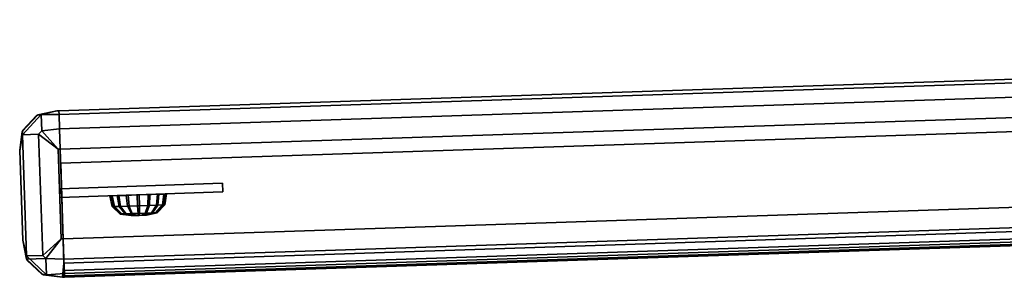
# Model space of a CAD drawing. Header units: inches. Extents: x -29.2 to 29.2, y -3.1 to 3.1.
# Tile 1 of 256: x -29.2 to -25.1, y -2 to -1. Entities that reach past the tile are written whole.
import ezdxf

# ---------------------------------------------------------------- set-up
doc = ezdxf.new("R2010")
doc.units = ezdxf.units.IN
doc.header["$MEASUREMENT"] = 0
doc.layers.add('AFURN-3-HWPT', color=4, linetype='Continuous', true_color=0x00ffff)
doc.layers.add('AFURN-3-SLPT', color=4, linetype='Continuous', true_color=0x00ffff)

msp = doc.modelspace()

# ---------------------------------------------------------------- meshes
at = {"layer": 'AFURN-3-HWPT'}
mesh = msp.add_polyface(dxfattribs=at)
corners = [(-28.723, -1.7931, 17.1368), (-28.7259, -1.7085, 17.1368), (-28.7216, -1.7084, 17.0192), (-28.7219, -1.7931, 17.1055), (-28.767, -1.7099, 17.0265), (-28.734, -1.7935, 17.1074), (-28.806, -1.7113, 17.0506), (-28.7444, -1.7938, 17.1139), (-28.8329, -1.7122, 17.0879), (-28.7515, -1.7941, 17.1238), (-28.8435, -1.7125, 17.1326), (-28.7544, -1.7942, 17.1357), (-28.8361, -1.7123, 17.178), (-28.7524, -1.7941, 17.1478), (-28.812, -1.7115, 17.217), (-28.746, -1.7939, 17.1582), (-28.7748, -1.7102, 17.2439), (-28.736, -1.7935, 17.1654), (-28.7301, -1.7087, 17.2545), (-28.7241, -1.7931, 17.1682), (-28.6848, -1.7071, 17.2472), (-28.712, -1.7927, 17.1663), (-28.6457, -1.7058, 17.223), (-28.7016, -1.7924, 17.1598), (-28.6188, -1.7049, 17.1858), (-28.6945, -1.7921, 17.1499), (-28.6083, -1.7045, 17.1411), (-28.6916, -1.792, 17.138), (-28.6156, -1.7048, 17.0957), (-28.6936, -1.7921, 17.1259), (-28.6397, -1.7056, 17.0566), (-28.7, -1.7923, 17.1154), (-28.677, -1.7069, 17.0297), (-28.71, -1.7926, 17.1083), (-28.7216, -1.7083, 17.0192), (-28.7216, -1.7083, 17.0192), (-28.767, -1.7099, 17.0265), (-28.767, -1.7099, 17.0265), (-28.767, -1.7099, 17.0265), (-28.806, -1.7112, 17.0506), (-28.806, -1.7112, 17.0506), (-28.806, -1.7112, 17.0506), (-28.8329, -1.7121, 17.0879), (-28.8329, -1.7121, 17.0879), (-28.8435, -1.7125, 17.1326), (-28.8435, -1.7125, 17.1326), (-28.8435, -1.7125, 17.1326), (-28.8361, -1.7122, 17.178), (-28.8361, -1.7122, 17.178), (-28.812, -1.7114, 17.217), (-28.812, -1.7114, 17.217), (-28.812, -1.7114, 17.217), (-28.7748, -1.7101, 17.2439), (-28.7748, -1.7101, 17.2439), (-28.7748, -1.7101, 17.2439), (-28.7301, -1.7086, 17.2545), (-28.7301, -1.7086, 17.2545), (-28.6848, -1.7071, 17.2472), (-28.6848, -1.7071, 17.2472), (-28.6848, -1.7071, 17.2472), (-28.6457, -1.7057, 17.223), (-28.6457, -1.7057, 17.223), (-28.6188, -1.7048, 17.1858), (-28.6188, -1.7048, 17.1858), (-28.6188, -1.7048, 17.1858), (-28.6083, -1.7044, 17.1411), (-28.6083, -1.7044, 17.1411), (-28.6156, -1.7047, 17.0957), (-28.6156, -1.7047, 17.0957), (-28.6156, -1.7047, 17.0957), (-28.6397, -1.7055, 17.0566), (-28.6397, -1.7055, 17.0566), (-28.6397, -1.7055, 17.0566), (-28.677, -1.7068, 17.0297), (-28.677, -1.7068, 17.0297), (-28.677, -1.7068, 17.0297), (-28.7204, -1.7532, 17.0277), (-28.7204, -1.7532, 17.0277), (-28.7625, -1.7546, 17.0345), (-28.7625, -1.7546, 17.0345), (-28.679, -1.7517, 17.0375), (-28.679, -1.7517, 17.0375), (-28.7987, -1.7558, 17.0569), (-28.7987, -1.7558, 17.0569), (-28.7205, -1.7848, 17.06), (-28.7205, -1.7848, 17.06), (-28.7501, -1.7858, 17.0648), (-28.7501, -1.7858, 17.0648), (-28.6913, -1.7838, 17.0669), (-28.6913, -1.7838, 17.0669), (-28.7756, -1.7866, 17.0806), (-28.7756, -1.7866, 17.0806), (-28.8237, -1.7567, 17.0914), (-28.8237, -1.7567, 17.0914), (-28.7932, -1.7872, 17.1049), (-28.7932, -1.7872, 17.1049), (-28.8335, -1.757, 17.1329), (-28.8335, -1.757, 17.1329), (-28.8001, -1.7875, 17.1341), (-28.8001, -1.7875, 17.1341), (-28.8267, -1.7568, 17.175), (-28.8267, -1.7568, 17.175), (-28.7953, -1.7873, 17.1637), (-28.7953, -1.7873, 17.1637), (-28.8043, -1.756, 17.2113), (-28.8043, -1.756, 17.2113), (-28.7795, -1.7868, 17.1892), (-28.7795, -1.7868, 17.1892), (-28.7697, -1.7548, 17.2362), (-28.7697, -1.7548, 17.2362), (-28.7552, -1.7859, 17.2068), (-28.7552, -1.7859, 17.2068), (-28.7283, -1.7534, 17.246), (-28.7283, -1.7534, 17.246), (-28.726, -1.785, 17.2137), (-28.726, -1.785, 17.2137), (-28.6862, -1.752, 17.2392), (-28.6862, -1.752, 17.2392), (-28.6964, -1.7839, 17.2089), (-28.6964, -1.7839, 17.2089), (-28.65, -1.7508, 17.2168), (-28.65, -1.7508, 17.2168), (-28.6709, -1.7831, 17.1931), (-28.6709, -1.7831, 17.1931), (-28.6251, -1.7499, 17.1822), (-28.6251, -1.7499, 17.1822), (-28.6534, -1.7825, 17.1688), (-28.6534, -1.7825, 17.1688), (-28.6152, -1.7496, 17.1408), (-28.6152, -1.7496, 17.1408), (-28.6465, -1.7822, 17.1396), (-28.6465, -1.7822, 17.1396), (-28.6221, -1.7498, 17.0987), (-28.6221, -1.7498, 17.0987), (-28.6513, -1.7824, 17.11), (-28.6513, -1.7824, 17.11), (-28.6444, -1.7506, 17.0624), (-28.6444, -1.7506, 17.0624), (-28.667, -1.7829, 17.0845), (-28.667, -1.7829, 17.0845)]
mesh.append_faces([[corners[k] for k in face] for face in [(2, 4, 36, 34), (4, 6, 39, 37), (6, 8, 42, 40), (8, 10, 44, 42), (10, 12, 47, 45), (12, 14, 49, 47), (14, 16, 52, 50), (16, 18, 55, 53), (18, 20, 57, 55), (20, 22, 60, 58), (22, 24, 62, 60), (24, 26, 65, 63), (26, 28, 67, 65), (28, 30, 70, 68), (30, 32, 73, 71), (32, 2, 34, 74), (0, 5, 3, 3), (0, 7, 5, 5), (0, 9, 7, 7), (0, 11, 9, 9), (0, 13, 11, 11), (0, 15, 13, 13), (0, 17, 15, 15), (0, 19, 17, 17), (0, 21, 19, 19), (0, 23, 21, 21), (0, 25, 23, 23), (0, 27, 25, 25), (0, 29, 27, 27), (0, 31, 29, 29), (0, 33, 31, 31), (0, 3, 33, 33), (1, 35, 38, 38), (1, 38, 41, 41), (1, 41, 43, 43), (1, 43, 46, 46), (1, 46, 48, 48), (1, 48, 51, 51), (1, 51, 54, 54), (1, 54, 56, 56), (1, 56, 59, 59), (1, 59, 61, 61), (1, 61, 64, 64), (1, 64, 66, 66), (1, 66, 69, 69), (1, 69, 72, 72), (1, 72, 75, 75), (1, 75, 35, 35), (2, 77, 79, 4), (76, 84, 86, 78), (85, 3, 5, 87), (32, 81, 77, 2), (80, 88, 84, 76), (89, 33, 3, 85), (4, 79, 83, 6), (78, 86, 90, 82), (87, 5, 7, 91), (6, 83, 93, 8), (82, 90, 94, 92), (91, 7, 9, 95), (8, 93, 97, 10), (92, 94, 98, 96), (95, 9, 11, 99), (10, 97, 101, 12), (96, 98, 102, 100), (99, 11, 13, 103), (12, 101, 105, 14), (100, 102, 106, 104), (103, 13, 15, 107), (14, 105, 109, 16), (104, 106, 110, 108), (107, 15, 17, 111), (16, 109, 113, 18), (108, 110, 114, 112), (111, 17, 19, 115), (18, 113, 117, 20), (112, 114, 118, 116), (115, 19, 21, 119), (20, 117, 121, 22), (116, 118, 122, 120), (119, 21, 23, 123), (22, 121, 125, 24), (120, 122, 126, 124), (123, 23, 25, 127), (24, 125, 129, 26), (124, 126, 130, 128), (127, 25, 27, 131), (26, 129, 133, 28), (128, 130, 134, 132), (131, 27, 29, 135), (28, 133, 137, 30), (132, 134, 138, 136), (135, 29, 31, 139), (30, 137, 81, 32), (136, 138, 88, 80), (139, 31, 33, 89)]])
mesh = msp.add_polyface(dxfattribs=at)
corners = [(-28.723, -1.7931, 15.962), (-28.7259, -1.7085, 15.962), (-28.7216, -1.7084, 15.8444), (-28.7219, -1.7931, 15.9307), (-28.767, -1.7099, 15.8517), (-28.734, -1.7935, 15.9326), (-28.806, -1.7113, 15.8758), (-28.7444, -1.7938, 15.9391), (-28.8329, -1.7122, 15.9131), (-28.7515, -1.7941, 15.949), (-28.8435, -1.7125, 15.9578), (-28.7544, -1.7942, 15.9609), (-28.8361, -1.7123, 16.0032), (-28.7524, -1.7941, 15.973), (-28.812, -1.7115, 16.0423), (-28.746, -1.7939, 15.9834), (-28.7748, -1.7102, 16.0691), (-28.736, -1.7935, 15.9906), (-28.7301, -1.7087, 16.0797), (-28.7241, -1.7931, 15.9934), (-28.6848, -1.7071, 16.0724), (-28.712, -1.7927, 15.9915), (-28.6457, -1.7058, 16.0482), (-28.7016, -1.7924, 15.985), (-28.6188, -1.7049, 16.011), (-28.6945, -1.7921, 15.9751), (-28.6083, -1.7045, 15.9663), (-28.6916, -1.792, 15.9632), (-28.6156, -1.7048, 15.9209), (-28.6936, -1.7921, 15.9511), (-28.6397, -1.7056, 15.8818), (-28.7, -1.7923, 15.9407), (-28.677, -1.7069, 15.8549), (-28.71, -1.7926, 15.9335), (-28.7216, -1.7083, 15.8444), (-28.7216, -1.7083, 15.8444), (-28.767, -1.7099, 15.8517), (-28.767, -1.7099, 15.8517), (-28.767, -1.7099, 15.8517), (-28.806, -1.7112, 15.8758), (-28.806, -1.7112, 15.8758), (-28.806, -1.7112, 15.8758), (-28.8329, -1.7121, 15.9131), (-28.8329, -1.7121, 15.9131), (-28.8435, -1.7125, 15.9578), (-28.8435, -1.7125, 15.9578), (-28.8435, -1.7125, 15.9578), (-28.8361, -1.7122, 16.0032), (-28.8361, -1.7122, 16.0032), (-28.812, -1.7114, 16.0423), (-28.812, -1.7114, 16.0423), (-28.812, -1.7114, 16.0423), (-28.7748, -1.7101, 16.0691), (-28.7748, -1.7101, 16.0691), (-28.7748, -1.7101, 16.0691), (-28.7301, -1.7086, 16.0797), (-28.7301, -1.7086, 16.0797), (-28.6848, -1.7071, 16.0724), (-28.6848, -1.7071, 16.0724), (-28.6848, -1.7071, 16.0724), (-28.6457, -1.7057, 16.0482), (-28.6457, -1.7057, 16.0482), (-28.6188, -1.7048, 16.011), (-28.6188, -1.7048, 16.011), (-28.6188, -1.7048, 16.011), (-28.6083, -1.7044, 15.9663), (-28.6083, -1.7044, 15.9663), (-28.6156, -1.7047, 15.9209), (-28.6156, -1.7047, 15.9209), (-28.6156, -1.7047, 15.9209), (-28.6397, -1.7055, 15.8818), (-28.6397, -1.7055, 15.8818), (-28.6397, -1.7055, 15.8818), (-28.677, -1.7068, 15.8549), (-28.677, -1.7068, 15.8549), (-28.677, -1.7068, 15.8549), (-28.7204, -1.7532, 15.8529), (-28.7204, -1.7532, 15.8529), (-28.7625, -1.7546, 15.8597), (-28.7625, -1.7546, 15.8597), (-28.679, -1.7517, 15.8627), (-28.679, -1.7517, 15.8627), (-28.7987, -1.7558, 15.8821), (-28.7987, -1.7558, 15.8821), (-28.7205, -1.7848, 15.8852), (-28.7205, -1.7848, 15.8852), (-28.7501, -1.7858, 15.89), (-28.7501, -1.7858, 15.89), (-28.6913, -1.7838, 15.8921), (-28.6913, -1.7838, 15.8921), (-28.7756, -1.7866, 15.9058), (-28.7756, -1.7866, 15.9058), (-28.8237, -1.7567, 15.9166), (-28.8237, -1.7567, 15.9166), (-28.7932, -1.7872, 15.9301), (-28.7932, -1.7872, 15.9301), (-28.8335, -1.757, 15.9581), (-28.8335, -1.757, 15.9581), (-28.8001, -1.7875, 15.9593), (-28.8001, -1.7875, 15.9593), (-28.8267, -1.7568, 16.0002), (-28.8267, -1.7568, 16.0002), (-28.7953, -1.7873, 15.9889), (-28.7953, -1.7873, 15.9889), (-28.8043, -1.756, 16.0365), (-28.8043, -1.756, 16.0365), (-28.7795, -1.7868, 16.0144), (-28.7795, -1.7868, 16.0144), (-28.7697, -1.7548, 16.0614), (-28.7697, -1.7548, 16.0614), (-28.7552, -1.7859, 16.032), (-28.7552, -1.7859, 16.032), (-28.7283, -1.7534, 16.0712), (-28.7283, -1.7534, 16.0712), (-28.726, -1.785, 16.0389), (-28.726, -1.785, 16.0389), (-28.6862, -1.752, 16.0644), (-28.6862, -1.752, 16.0644), (-28.6964, -1.7839, 16.0341), (-28.6964, -1.7839, 16.0341), (-28.65, -1.7508, 16.042), (-28.65, -1.7508, 16.042), (-28.6709, -1.7831, 16.0183), (-28.6709, -1.7831, 16.0183), (-28.6251, -1.7499, 16.0074), (-28.6251, -1.7499, 16.0074), (-28.6534, -1.7825, 15.994), (-28.6534, -1.7825, 15.994), (-28.6152, -1.7496, 15.966), (-28.6152, -1.7496, 15.966), (-28.6465, -1.7822, 15.9648), (-28.6465, -1.7822, 15.9648), (-28.6221, -1.7498, 15.9239), (-28.6221, -1.7498, 15.9239), (-28.6513, -1.7824, 15.9352), (-28.6513, -1.7824, 15.9352), (-28.6444, -1.7506, 15.8876), (-28.6444, -1.7506, 15.8876), (-28.667, -1.7829, 15.9097), (-28.667, -1.7829, 15.9097)]
mesh.append_faces([[corners[k] for k in face] for face in [(2, 4, 36, 34), (4, 6, 39, 37), (6, 8, 42, 40), (8, 10, 44, 42), (10, 12, 47, 45), (12, 14, 49, 47), (14, 16, 52, 50), (16, 18, 55, 53), (18, 20, 57, 55), (20, 22, 60, 58), (22, 24, 62, 60), (24, 26, 65, 63), (26, 28, 67, 65), (28, 30, 70, 68), (30, 32, 73, 71), (32, 2, 34, 74), (0, 5, 3, 3), (0, 7, 5, 5), (0, 9, 7, 7), (0, 11, 9, 9), (0, 13, 11, 11), (0, 15, 13, 13), (0, 17, 15, 15), (0, 19, 17, 17), (0, 21, 19, 19), (0, 23, 21, 21), (0, 25, 23, 23), (0, 27, 25, 25), (0, 29, 27, 27), (0, 31, 29, 29), (0, 33, 31, 31), (0, 3, 33, 33), (1, 35, 38, 38), (1, 38, 41, 41), (1, 41, 43, 43), (1, 43, 46, 46), (1, 46, 48, 48), (1, 48, 51, 51), (1, 51, 54, 54), (1, 54, 56, 56), (1, 56, 59, 59), (1, 59, 61, 61), (1, 61, 64, 64), (1, 64, 66, 66), (1, 66, 69, 69), (1, 69, 72, 72), (1, 72, 75, 75), (1, 75, 35, 35), (2, 77, 79, 4), (76, 84, 86, 78), (85, 3, 5, 87), (32, 81, 77, 2), (80, 88, 84, 76), (89, 33, 3, 85), (4, 79, 83, 6), (78, 86, 90, 82), (87, 5, 7, 91), (6, 83, 93, 8), (82, 90, 94, 92), (91, 7, 9, 95), (8, 93, 97, 10), (92, 94, 98, 96), (95, 9, 11, 99), (10, 97, 101, 12), (96, 98, 102, 100), (99, 11, 13, 103), (12, 101, 105, 14), (100, 102, 106, 104), (103, 13, 15, 107), (14, 105, 109, 16), (104, 106, 110, 108), (107, 15, 17, 111), (16, 109, 113, 18), (108, 110, 114, 112), (111, 17, 19, 115), (18, 113, 117, 20), (112, 114, 118, 116), (115, 19, 21, 119), (20, 117, 121, 22), (116, 118, 122, 120), (119, 21, 23, 123), (22, 121, 125, 24), (120, 122, 126, 124), (123, 23, 25, 127), (24, 125, 129, 26), (124, 126, 130, 128), (127, 25, 27, 131), (26, 129, 133, 28), (128, 130, 134, 132), (131, 27, 29, 135), (28, 133, 137, 30), (132, 134, 138, 136), (135, 29, 31, 139), (30, 137, 81, 32), (136, 138, 88, 80), (139, 31, 33, 89)]])
at = {"layer": 'AFURN-3-SLPT'}
mesh = msp.add_polyface(dxfattribs=at)
corners = [(-29.0537, -1.3601, 15.744), (-29.0537, -1.3601, 17.4159), (-17.6843, -0.9824, 17.4159), (-17.6843, -0.9824, 15.744), (-29.2038, -1.8963, 17.4159), (-29.0308, -2.0496, 17.7482), (-29.0361, -1.8907, 17.9072), (-29.0396, -2.0499, 17.7482), (-29.2038, -1.8963, 17.7482), (-29.0449, -1.891, 17.9072), (-29.0572, -1.5193, 17.9072), (-29.2161, -1.5246, 17.7482), (-29.0625, -1.3604, 17.7482), (-29.0485, -1.519, 17.9072), (-29.0537, -1.3601, 17.7482), (-29.2161, -1.5246, 17.4159), (-29.0625, -1.3604, 17.4159), (-17.5024, -1.5076, 17.7482), (-17.656, -1.6717, 17.7482), (-17.6613, -1.5128, 17.9072), (-17.5024, -1.5076, 17.4159), (-17.5147, -1.1359, 17.4159), (-17.6789, -0.9822, 17.4159), (-17.5147, -1.1359, 17.7482), (-17.6736, -1.1411, 17.9072), (-17.6789, -0.9822, 17.7482), (-29.0361, -1.8907, 15.2509), (-29.0308, -2.0496, 15.4099), (-29.0449, -1.891, 15.2509), (-29.0396, -2.0499, 15.4099), (-29.2038, -1.8963, 15.4099), (-29.0572, -1.5193, 15.2509), (-29.2161, -1.5246, 15.4099), (-29.0625, -1.3604, 15.4099), (-29.0485, -1.519, 15.2509), (-29.0537, -1.3601, 15.4099), (-29.2038, -1.8963, 15.744), (-29.2161, -1.5246, 15.744), (-29.0625, -1.3604, 15.744), (-17.5024, -1.5076, 15.744), (-17.5147, -1.1359, 15.744), (-17.6789, -0.9822, 15.744), (-17.5024, -1.5076, 15.4099), (-17.656, -1.6717, 15.4099), (-17.6613, -1.5128, 15.2509), (-17.5147, -1.1359, 15.4099), (-17.6789, -0.9822, 15.4099), (-17.6736, -1.1411, 15.2509), (-17.6613, -1.6719, 17.7482), (-17.6666, -1.513, 17.9072), (-17.679, -1.1413, 17.9072), (-17.6843, -0.9824, 17.7482), (-17.679, -1.1413, 15.2509), (-17.6843, -0.9824, 15.4099), (-17.6666, -1.513, 15.2509), (-17.6613, -1.6719, 15.4099), (-29.0465, -1.5773, 17.4159), (-29.0465, -1.5773, 17.4159), (-29.0465, -1.5773, 17.4159), (-29.0465, -1.5773, 15.744), (-29.0465, -1.5773, 15.744), (-29.0465, -1.5773, 15.744), (-17.677, -1.1996, 15.744), (-17.677, -1.1996, 15.744), (-17.677, -1.1996, 15.744), (-17.677, -1.1996, 17.4159), (-17.677, -1.1996, 17.4159), (-17.677, -1.1996, 17.4159), (-29.1052, -2.0389, 17.8266), (-29.1052, -2.0389, 17.8266), (-29.1052, -2.0389, 17.8266), (-29.1183, -2.0394, 17.8134), (-29.1183, -2.0394, 17.8134), (-29.1183, -2.0394, 17.8134), (-29.188, -1.9742, 17.8134), (-29.188, -1.9742, 17.8134), (-29.188, -1.9742, 17.8134), (-29.1885, -1.961, 17.8266), (-29.1885, -1.961, 17.8266), (-29.1885, -1.961, 17.8266), (-29.121, -1.9588, 17.8941), (-29.121, -1.9588, 17.8941), (-29.121, -1.9588, 17.8941), (-29.1074, -1.9715, 17.8941), (-29.1074, -1.9715, 17.8941), (-29.1074, -1.9715, 17.8941), (-29.125, -1.4432, 17.8941), (-29.125, -1.4432, 17.8941), (-29.125, -1.4432, 17.8941), (-29.1377, -1.4568, 17.8941), (-29.1377, -1.4568, 17.8941), (-29.1377, -1.4568, 17.8941), (-29.2051, -1.459, 17.8266), (-29.2051, -1.459, 17.8266), (-29.2051, -1.459, 17.8266), (-29.2056, -1.4458, 17.8134), (-29.2056, -1.4458, 17.8134), (-29.2056, -1.4458, 17.8134), (-29.1404, -1.3762, 17.8134), (-29.1404, -1.3762, 17.8134), (-29.1404, -1.3762, 17.8134), (-29.1272, -1.3757, 17.8266), (-29.1272, -1.3757, 17.8266), (-29.1272, -1.3757, 17.8266), (-17.5129, -1.5863, 17.8134), (-17.5129, -1.5863, 17.8134), (-17.5129, -1.5863, 17.8134), (-17.5134, -1.5731, 17.8266), (-17.5134, -1.5731, 17.8266), (-17.5134, -1.5731, 17.8266), (-17.5808, -1.5754, 17.8941), (-17.5808, -1.5754, 17.8941), (-17.5808, -1.5754, 17.8941), (-17.5935, -1.589, 17.8941), (-17.5935, -1.589, 17.8941), (-17.5935, -1.589, 17.8941), (-17.5913, -1.6564, 17.8266), (-17.5913, -1.6564, 17.8266), (-17.5913, -1.6564, 17.8266), (-17.5781, -1.656, 17.8134), (-17.5781, -1.656, 17.8134), (-17.5781, -1.656, 17.8134), (-17.5305, -1.058, 17.8134), (-17.5305, -1.058, 17.8134), (-17.5305, -1.058, 17.8134), (-17.53, -1.0711, 17.8266), (-17.53, -1.0711, 17.8266), (-17.53, -1.0711, 17.8266), (-17.5975, -1.0734, 17.8941), (-17.5975, -1.0734, 17.8941), (-17.5975, -1.0734, 17.8941), (-17.6111, -1.0607, 17.8941), (-17.6111, -1.0607, 17.8941), (-17.6111, -1.0607, 17.8941), (-17.6133, -0.9932, 17.8266), (-17.6133, -0.9932, 17.8266), (-17.6133, -0.9932, 17.8266), (-17.6002, -0.9928, 17.8134), (-17.6002, -0.9928, 17.8134), (-17.6002, -0.9928, 17.8134), (-29.121, -1.9588, 15.264), (-29.121, -1.9588, 15.264), (-29.121, -1.9588, 15.264), (-29.1074, -1.9715, 15.264), (-29.1074, -1.9715, 15.264), (-29.1074, -1.9715, 15.264), (-29.1052, -2.0389, 15.3315), (-29.1052, -2.0389, 15.3315), (-29.1052, -2.0389, 15.3315), (-29.1183, -2.0394, 15.3447), (-29.1183, -2.0394, 15.3447), (-29.1183, -2.0394, 15.3447), (-29.188, -1.9742, 15.3447), (-29.188, -1.9742, 15.3447), (-29.188, -1.9742, 15.3447), (-29.1885, -1.961, 15.3315), (-29.1885, -1.961, 15.3315), (-29.1885, -1.961, 15.3315), (-29.125, -1.4432, 15.264), (-29.125, -1.4432, 15.264), (-29.125, -1.4432, 15.264), (-29.1377, -1.4568, 15.264), (-29.1377, -1.4568, 15.264), (-29.1377, -1.4568, 15.264), (-29.2051, -1.459, 15.3315), (-29.2051, -1.459, 15.3315), (-29.2051, -1.459, 15.3315), (-29.2056, -1.4458, 15.3447), (-29.2056, -1.4458, 15.3447), (-29.2056, -1.4458, 15.3447), (-29.1404, -1.3762, 15.3447), (-29.1404, -1.3762, 15.3447), (-29.1404, -1.3762, 15.3447), (-29.1272, -1.3757, 15.3315), (-29.1272, -1.3757, 15.3315), (-29.1272, -1.3757, 15.3315), (-17.5134, -1.5731, 15.3315), (-17.5134, -1.5731, 15.3315), (-17.5134, -1.5731, 15.3315), (-17.5129, -1.5863, 15.3447), (-17.5129, -1.5863, 15.3447), (-17.5129, -1.5863, 15.3447), (-17.5781, -1.656, 15.3447), (-17.5781, -1.656, 15.3447), (-17.5781, -1.656, 15.3447), (-17.5913, -1.6564, 15.3315), (-17.5913, -1.6564, 15.3315), (-17.5913, -1.6564, 15.3315), (-17.5935, -1.589, 15.264), (-17.5935, -1.589, 15.264), (-17.5935, -1.589, 15.264), (-17.5808, -1.5754, 15.264), (-17.5808, -1.5754, 15.264), (-17.5808, -1.5754, 15.264), (-17.5305, -1.058, 15.3447), (-17.5305, -1.058, 15.3447), (-17.5305, -1.058, 15.3447), (-17.53, -1.0711, 15.3315), (-17.53, -1.0711, 15.3315), (-17.53, -1.0711, 15.3315), (-17.5975, -1.0734, 15.264), (-17.5975, -1.0734, 15.264), (-17.5975, -1.0734, 15.264), (-17.6111, -1.0607, 15.264), (-17.6111, -1.0607, 15.264), (-17.6111, -1.0607, 15.264), (-17.6133, -0.9932, 15.3315), (-17.6133, -0.9932, 15.3315), (-17.6133, -0.9932, 15.3315), (-17.6002, -0.9928, 15.3447), (-17.6002, -0.9928, 15.3447), (-17.6002, -0.9928, 15.3447), (-29.0313, -2.0341, 17.8322), (-29.0313, -2.0341, 17.8322), (-29.124, -2.0371, 17.4159), (-29.124, -2.0371, 17.4159), (-29.1854, -1.9797, 17.4159), (-29.1854, -1.9797, 17.4159), (-29.0333, -1.9746, 17.8917), (-29.0333, -1.9746, 17.8917), (-29.0512, -1.4351, 17.8917), (-29.0512, -1.4351, 17.8917), (-29.2033, -1.4402, 17.4159), (-29.2033, -1.4402, 17.4159), (-29.1459, -1.3787, 17.4159), (-29.1459, -1.3787, 17.4159), (-29.0532, -1.3757, 17.8322), (-29.0532, -1.3757, 17.8322), (-17.5151, -1.592, 17.4159), (-17.5151, -1.592, 17.4159), (-17.5726, -1.6534, 17.4159), (-17.5726, -1.6534, 17.4159), (-17.5331, -1.0525, 17.4159), (-17.5331, -1.0525, 17.4159), (-17.5945, -0.995, 17.4159), (-17.5945, -0.995, 17.4159), (-29.0333, -1.9746, 15.2664), (-29.0333, -1.9746, 15.2664), (-29.0313, -2.0341, 15.3259), (-29.0313, -2.0341, 15.3259), (-29.0512, -1.4351, 15.2664), (-29.0512, -1.4351, 15.2664), (-29.0532, -1.3757, 15.3259), (-29.0532, -1.3757, 15.3259), (-29.124, -2.0371, 15.744), (-29.124, -2.0371, 15.744), (-29.1854, -1.9797, 15.744), (-29.1854, -1.9797, 15.744), (-17.6619, -1.6564, 17.8322), (-17.6619, -1.6564, 17.8322), (-17.6638, -1.5969, 17.8917), (-17.6638, -1.5969, 17.8917), (-17.6837, -0.998, 17.8322), (-17.6837, -0.998, 17.8322), (-17.6818, -1.0574, 17.8917), (-17.6818, -1.0574, 17.8917), (-29.1459, -1.3787, 15.744), (-29.1459, -1.3787, 15.744), (-29.2033, -1.4402, 15.744), (-29.2033, -1.4402, 15.744), (-17.5151, -1.592, 15.744), (-17.5151, -1.592, 15.744), (-17.5726, -1.6534, 15.744), (-17.5726, -1.6534, 15.744), (-17.5331, -1.0525, 15.744), (-17.5331, -1.0525, 15.744), (-17.5945, -0.995, 15.744), (-17.5945, -0.995, 15.744), (-17.6638, -1.5969, 15.2664), (-17.6638, -1.5969, 15.2664), (-17.6619, -1.6564, 15.3259), (-17.6619, -1.6564, 15.3259), (-17.6818, -1.0574, 15.2664), (-17.6818, -1.0574, 15.2664), (-17.6837, -0.998, 15.3259), (-17.6837, -0.998, 15.3259), (-29.0308, -2.0496, 17.4747), (-29.0308, -2.0496, 17.4747), (-29.0328, -1.9909, 17.4159), (-29.0328, -1.9909, 17.4159), (-29.0328, -1.9909, 17.4159), (-29.031, -2.0439, 17.4437), (-29.031, -2.0439, 17.4437), (-29.031, -2.0439, 17.4437), (-29.031, -2.0439, 17.4437), (-29.0318, -2.0219, 17.4217), (-29.0318, -2.0219, 17.4217), (-29.0318, -2.0219, 17.4217), (-29.0318, -2.0219, 17.4217), (-29.0396, -2.0499, 17.4159), (-29.0396, -2.0499, 17.4159), (-29.0396, -2.0499, 17.4159), (-29.0396, -2.0499, 17.4159), (-29.0396, -2.0499, 17.4159), (-29.0328, -1.9909, 15.744), (-29.0328, -1.9909, 15.744), (-29.0328, -1.9909, 15.744), (-29.0308, -2.0496, 15.6852), (-29.0308, -2.0496, 15.6852), (-29.031, -2.0439, 15.7162), (-29.031, -2.0439, 15.7162), (-29.031, -2.0439, 15.7162), (-29.031, -2.0439, 15.7162), (-29.0318, -2.0219, 15.7382), (-29.0318, -2.0219, 15.7382), (-29.0318, -2.0219, 15.7382), (-29.0318, -2.0219, 15.7382), (-29.0396, -2.0499, 15.744), (-29.0396, -2.0499, 15.744), (-29.0396, -2.0499, 15.744), (-29.0396, -2.0499, 15.744), (-29.0396, -2.0499, 15.744), (-17.6613, -1.6719, 17.4747), (-17.6613, -1.6719, 17.4747), (-17.6633, -1.6132, 17.4159), (-17.6633, -1.6132, 17.4159), (-17.6633, -1.6132, 15.744), (-17.6633, -1.6132, 15.744), (-17.6633, -1.6132, 15.744), (-17.6615, -1.6662, 17.4437), (-17.6615, -1.6662, 17.4437), (-17.6615, -1.6662, 17.4437), (-17.6623, -1.6442, 17.4217), (-17.6623, -1.6442, 17.4217), (-17.6623, -1.6442, 17.4217), (-17.6613, -1.6719, 15.6852), (-17.6613, -1.6719, 15.6852), (-17.6615, -1.6662, 15.7162), (-17.6615, -1.6662, 15.7162), (-17.6615, -1.6662, 15.7162), (-17.6623, -1.6442, 15.7382), (-17.6623, -1.6442, 15.7382), (-17.6623, -1.6442, 15.7382), (-17.656, -1.6717, 15.744), (-17.656, -1.6717, 15.744), (-17.656, -1.6717, 15.744), (-17.656, -1.6717, 17.4159), (-17.656, -1.6717, 17.4159)]
mesh.append_faces([[corners[k] for k in face] for face in [(293, 277, 5, 7), (12, 14, 1, 16), (9, 6, 13, 10), (17, 20, 21, 23), (26, 28, 31, 34), (4, 8, 11, 15), (279, 289, 310, 294), (4, 15, 37, 36), (21, 20, 39, 40), (16, 1, 0, 38), (298, 311, 29, 27), (40, 39, 42, 45), (36, 37, 32, 30), (38, 0, 35, 33), (5, 277, 313, 48), (56, 60, 63, 65), (13, 6, 49, 50), (1, 14, 51, 2), (0, 1, 2, 3), (26, 34, 52, 54), (298, 27, 55, 326), (35, 0, 3, 53), (48, 313, 337, 18), (50, 49, 19, 24), (312, 318, 333, 336), (2, 51, 25, 22), (3, 2, 22, 41), (326, 55, 43, 335), (53, 3, 41, 46), (54, 52, 47, 44), (279, 294, 61, 58), (314, 280, 57, 67), (296, 316, 64, 59), (318, 315, 66, 62), (7, 70, 73, 73), (8, 76, 79, 79), (9, 82, 85, 85), (75, 71, 69, 83), (77, 75, 83, 81), (10, 88, 91, 91), (11, 94, 97, 97), (12, 100, 103, 103), (93, 89, 87, 101), (95, 93, 101, 99), (109, 106, 17, 17), (115, 112, 19, 19), (121, 118, 18, 18), (120, 104, 108, 110), (116, 120, 110, 114), (23, 124, 127, 127), (24, 130, 133, 133), (25, 136, 139, 139), (129, 125, 123, 137), (131, 129, 137, 135), (145, 142, 28, 28), (151, 148, 29, 29), (157, 154, 30, 30), (156, 140, 144, 146), (152, 156, 146, 150), (163, 160, 31, 31), (169, 166, 32, 32), (175, 172, 33, 33), (174, 158, 162, 164), (170, 174, 164, 168), (181, 178, 42, 42), (187, 184, 43, 43), (193, 190, 44, 44), (192, 176, 180, 182), (188, 192, 182, 186), (199, 196, 45, 45), (205, 202, 47, 47), (211, 208, 46, 46), (210, 194, 198, 200), (206, 210, 200, 204), (7, 73, 214, 293), (72, 74, 216, 215), (76, 8, 4, 217), (293, 214, 244, 311), (215, 216, 246, 245), (217, 4, 36, 247), (5, 213, 70, 7), (212, 218, 84, 68), (219, 6, 9, 85), (48, 249, 213, 5), (248, 250, 218, 212), (251, 49, 6, 219), (10, 91, 82, 9), (90, 92, 78, 80), (94, 11, 8, 79), (12, 103, 227, 14), (102, 86, 220, 226), (88, 10, 13, 221), (16, 225, 100, 12), (224, 222, 96, 98), (223, 15, 11, 97), (50, 255, 221, 13), (254, 252, 226, 220), (253, 51, 14, 227), (15, 223, 259, 37), (222, 224, 256, 258), (225, 16, 38, 257), (17, 106, 229, 20), (105, 119, 230, 228), (121, 18, 337, 231), (23, 127, 109, 17), (126, 128, 111, 107), (130, 24, 19, 112), (18, 118, 249, 48), (117, 113, 250, 248), (115, 19, 49, 251), (20, 229, 261, 39), (228, 230, 262, 260), (231, 337, 335, 263), (21, 233, 124, 23), (232, 234, 138, 122), (235, 22, 25, 139), (40, 265, 233, 21), (264, 266, 234, 232), (267, 41, 22, 235), (24, 133, 255, 50), (132, 134, 252, 254), (136, 25, 51, 253), (26, 237, 145, 28), (236, 238, 147, 143), (239, 27, 29, 148), (54, 269, 237, 26), (268, 270, 238, 236), (271, 55, 27, 239), (28, 142, 163, 31), (141, 155, 165, 161), (157, 30, 32, 166), (311, 244, 151, 29), (245, 246, 153, 149), (247, 36, 30, 154), (31, 160, 241, 34), (159, 173, 242, 240), (175, 33, 35, 243), (37, 259, 169, 32), (258, 256, 171, 167), (257, 38, 33, 172), (34, 241, 273, 52), (240, 242, 274, 272), (243, 35, 53, 275), (39, 261, 181, 42), (260, 262, 183, 179), (263, 335, 43, 184), (45, 196, 265, 40), (195, 209, 266, 264), (211, 46, 41, 267), (42, 178, 199, 45), (177, 191, 201, 197), (193, 44, 47, 202), (55, 271, 187, 43), (270, 268, 189, 185), (269, 54, 44, 190), (46, 208, 275, 53), (207, 203, 272, 274), (205, 47, 52, 273), (292, 281, 276, 276), (291, 286, 282, 282), (290, 278, 287, 287), (297, 301, 307, 307), (300, 304, 308, 308), (303, 295, 309, 309), (312, 319, 318, 318), (319, 322, 318, 318), (322, 315, 318, 318), (334, 328, 325, 325), (334, 331, 328, 328), (334, 317, 331, 331), (277, 284, 320, 313), (283, 285, 323, 321), (288, 280, 314, 324), (326, 327, 302, 298), (329, 330, 305, 299), (332, 316, 296, 306)]])
mesh = msp.add_polyface(dxfattribs=at)
corners = [(-29.0505, -1.6826, 17.4196), (-29.0505, -1.6826, 17.4196), (-29.0505, -1.6826, 17.4196), (-28.3762, -1.6602, 17.4196), (-28.3762, -1.6602, 17.4196), (-28.3762, -1.6602, 17.4196), (-29.0493, -1.7187, 17.4196), (-29.0493, -1.7187, 17.4196), (-29.0493, -1.7187, 17.4196), (-28.375, -1.6963, 17.4196), (-28.375, -1.6963, 17.4196), (-28.375, -1.6963, 17.4196), (-29.0493, -1.7187, 15.7391), (-29.0493, -1.7187, 15.7391), (-29.0493, -1.7187, 15.7391), (-28.375, -1.6963, 15.7391), (-28.375, -1.6963, 15.7391), (-28.375, -1.6963, 15.7391), (-29.0505, -1.6826, 15.7391), (-29.0505, -1.6826, 15.7391), (-29.0505, -1.6826, 15.7391), (-28.3762, -1.6602, 15.7391), (-28.3762, -1.6602, 15.7391), (-28.3762, -1.6602, 15.7391)]
mesh.append_faces([[corners[k] for k in face] for face in [(1, 7, 9, 3), (12, 19, 22, 16), (6, 13, 15, 10), (11, 17, 21, 4), (5, 23, 18, 2), (0, 20, 14, 8)]])

doc.saveas('drawing.dxf')
